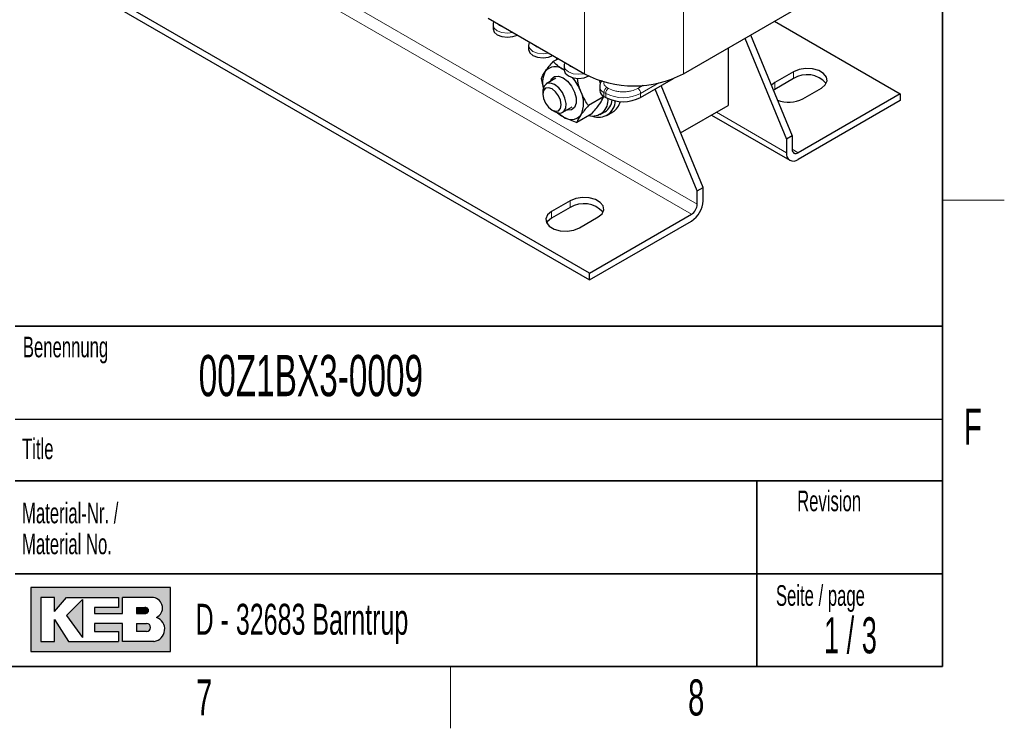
# Model space of a CAD drawing. Header units: millimetres. Extents: x 5 to 418, y 2 to 292.
# Tile 23 of 32: x 318 to 414, y 6 to 75. Entities that reach past the tile are written whole.
import ezdxf

# ---------------------------------------------------------------- set-up
doc = ezdxf.new("R2010")
doc.units = ezdxf.units.MM
doc.layers.add('SLD-0', color=7, linetype='Continuous')
doc.styles.add('SLDTEXTSTYLE0', font='TXT', dxfattribs={"width": 0.605})
doc.styles.add('SLDTEXTSTYLE1', font='TXT', dxfattribs={"width": 0.563})

# ---------------------------------------------------------------- blocks, each defined once
blk = doc.blocks.new('SW_NOTE_0_2')
at = {"layer": 'SLD-0', "color": 0, "char_height": 2, "attachment_point": 1, "style": 'SLDTEXTSTYLE0'}
for s, insert in [('Material-Nr. /', (0, 2.5781354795)), ('Material No.', (0, -0.4218645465))]:
    blk.add_mtext(s, dxfattribs=dict(at, insert=insert))

msp = doc.modelspace()

# ---------------------------------------------------------------- hatches: boundary and pattern name
at = {"linetype": 'Continuous'}
h = msp.add_hatch(color=7, dxfattribs=at)
h.paths.add_polyline_path([(319.519086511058, 13.45626988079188), (333.083981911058, 13.45626988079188), (333.083981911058, 19.65736492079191), (319.519086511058, 19.65736492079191)], flags=0)
edge = h.paths.add_edge_path(flags=0)
edge.add_arc((331.3188604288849, 15.61738520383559), 1.20464082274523, -81.72003226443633, 70.1709600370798, ccw=False)
edge.add_line((331.4923410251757, 14.42530131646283), (331.480008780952, 14.42519098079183))
edge.add_line((331.480008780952, 14.42519098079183), (328.4331606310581, 14.42519098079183))
edge.add_line((328.4331606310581, 14.42519098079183), (328.4331606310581, 16.16924896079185))
edge.add_line((328.4331606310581, 16.16924896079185), (325.7201815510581, 16.16924896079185))
edge.add_line((325.7201815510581, 16.16924896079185), (325.7201815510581, 15.39411208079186))
edge.add_line((325.7201815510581, 15.39411208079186), (328.0455921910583, 15.39411208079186))
edge.add_line((328.0455921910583, 15.39411208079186), (328.0455921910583, 14.42519098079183))
edge.add_line((328.0455921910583, 14.42519098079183), (323.2009866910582, 14.42519098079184))
edge.add_line((323.2009866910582, 14.42519098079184), (321.8444971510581, 16.55681740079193))
edge.add_line((321.8444971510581, 16.55681740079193), (321.8444971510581, 14.42519098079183))
edge.add_line((321.8444971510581, 14.42519098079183), (320.4880076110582, 14.42519098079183))
edge.add_line((320.4880076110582, 14.42519098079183), (320.4880076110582, 18.68844382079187))
edge.add_line((320.4880076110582, 18.68844382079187), (321.8444971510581, 18.68844382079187))
edge.add_line((321.8444971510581, 18.68844382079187), (321.8444971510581, 17.33195428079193))
edge.add_line((321.8444971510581, 17.33195428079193), (323.0072024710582, 18.68844382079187))
edge.add_line((323.0072024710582, 18.68844382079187), (328.0455921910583, 18.68844382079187))
edge.add_line((328.0455921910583, 18.68844382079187), (328.0455921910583, 17.71952272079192))
edge.add_line((328.0455921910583, 17.71952272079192), (325.7201815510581, 17.71952272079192))
edge.add_line((325.7201815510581, 17.71952272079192), (325.7201815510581, 17.13817006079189))
edge.add_line((325.7201815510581, 17.13817006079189), (328.4331606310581, 17.13817006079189))
edge.add_line((328.4331606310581, 17.13817006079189), (328.4331606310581, 18.68844382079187))
edge.add_line((328.4331606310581, 18.68844382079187), (331.4242487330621, 18.68844382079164))
edge.add_line((331.4242487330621, 18.68844382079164), (331.4256482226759, 18.68844382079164))
edge.add_line((331.4256482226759, 18.68844382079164), (331.4259454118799, 18.68845828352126))
edge.add_arc((331.2860949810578, 17.67430640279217), 1.023749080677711, -64.45894120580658, 82.14849338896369, ccw=False)
msp.add_hatch(color=7, dxfattribs=at).paths.add_polyline_path([(324.5574762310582, 14.81275942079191), (324.557476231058, 18.49465960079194), (323.0072024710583, 16.94438584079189)], flags=0)
h = msp.add_hatch(color=7, dxfattribs=at)
edge = h.paths.add_edge_path(flags=0)
edge.add_line((329.7896501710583, 17.13817006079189), (330.6013652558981, 17.13817006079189))
edge.add_arc((330.6568434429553, 17.42884639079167), 0.2959232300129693, 259.1945394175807, 460.8054605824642)
edge.add_line((330.6013652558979, 17.71952272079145), (329.7896501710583, 17.71952272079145))
edge.add_line((329.7896501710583, 17.71952272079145), (329.7896501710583, 17.13817006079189))
h = msp.add_hatch(color=7, dxfattribs=at)
edge = h.paths.add_edge_path(flags=0)
edge.add_line((329.7896501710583, 15.39411208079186), (330.7588584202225, 15.39411208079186))
edge.add_arc((330.7588584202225, 15.78168052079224), 0.3875684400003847, 270.0000000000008, 450.0000000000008)
edge.add_line((330.7588584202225, 16.16924896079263), (330.7386620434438, 16.16924896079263))
edge.add_line((330.7386620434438, 16.16924896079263), (329.7896501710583, 16.16924896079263))
edge.add_line((329.7896501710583, 16.16924896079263), (329.7896501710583, 15.39411208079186))

# ---------------------------------------------------------------- linework, layer by layer
at = {"color": 7, "linetype": 'Continuous', "lineweight": 18}
for p, q in [((373.251692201, 99.1590128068), (373.251692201, 69.5022505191)), ((382.8683444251, 99.1590128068), (382.8683444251, 69.5022505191)), ((327.6291626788, 89.5022003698), (384.1977051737, 56.8458758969)), ((383.6320197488, 55.8660800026), (327.0634772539, 88.5224044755)), ((393.5315146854, 69.0264726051), (393.5315146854, 69.6797052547)), ((375.5992867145, 68.0817004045), (375.429581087, 68.1796693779)), ((378.9560670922, 68.3867122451), (378.4277138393, 68.0817004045)), ((380.4693866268, 68.6071534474), (378.7105565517, 67.5918024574)), ((391.7213213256, 67.981470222), (391.7213213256, 68.6347028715)), ((375.316444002, 67.5918024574), (375.1467383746, 67.6897714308)), ((375.1467383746, 67.6897714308), (375.1467383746, 67.2978318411)), ((375.316444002, 67.5918024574), (375.316444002, 67.1998628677)), ((378.7105565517, 67.5918024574), (378.7105565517, 67.1998628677)), ((386.0642831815, 65.761158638), (392.8526921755, 61.8422935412)), ((393.4183776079, 62.1687506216), (393.9840630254, 61.8421873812)), ((371.8657629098, 56.519100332), (371.8657629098, 57.1723329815)), ((370.05556955, 55.4740979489), (370.05556955, 56.1273305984))]:
    msp.add_line(p, q, dxfattribs=at)
at = {"color": 7, "linetype": 'Continuous', "lineweight": 25}
for p, q in [((373.7325248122, 50.1512232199), (317.1639823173, 82.8075476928)), ((317.1639823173, 82.1543150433), (373.7325248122, 49.4979905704)), ((382.8683444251, 69.5022505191), (393.3335247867, 75.5436705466)), ((363.9178826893, 74.8905440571), (373.251692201, 69.5022505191)), ((391.6911705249, 74.5955596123), (403.883557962, 67.5570441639)), ((364.3846445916, 74.2373644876), (364.3846445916, 73.8454248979)), ((388.8165361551, 72.9360685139), (392.8526921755, 63.1487588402)), ((389.38222158, 73.2626317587), (393.4183776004, 63.475322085)), ((367.8353256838, 72.2453286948), (367.8353256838, 71.8533891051)), ((387.195837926, 72.0004593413), (387.195837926, 66.4143912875)), ((370.7232009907, 70.9619174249), (370.2206826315, 70.6718197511)), ((370.5403241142, 70.8563448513), (370.5973874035, 71.0345480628)), ((371.286006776, 69.8614388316), (371.1869403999, 69.9098388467)), ((371.2861524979, 69.8496926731), (371.1869403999, 69.9098388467)), ((371.286006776, 70.2532929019), (371.286006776, 69.8613533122)), ((369.2837634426, 68.1238752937), (369.0775874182, 69.0454002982)), ((370.4776193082, 69.061513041), (369.5551649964, 68.5289915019)), ((374.7117765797, 68.8218418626), (374.7910148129, 68.5304426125)), ((378.7105565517, 67.1998628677), (381.8847910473, 69.0323094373)), ((393.5315146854, 69.6797052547), (391.7213213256, 68.6347028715)), ((393.5315146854, 69.0264726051), (391.7213213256, 67.981470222)), ((374.7366878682, 68.2612571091), (374.7366878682, 67.8693175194)), ((384.1977051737, 58.1523411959), (380.1289556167, 68.0186872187)), ((384.7633905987, 58.4789044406), (380.6946410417, 68.3452504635)), ((391.7213213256, 68.6347028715), (391.3945511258, 68.3829164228)), ((391.7213213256, 67.981470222), (391.5936642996, 67.9000851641)), ((394.4366113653, 67.0671992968), (396.2468047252, 68.11220168)), ((369.2237291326, 67.7964398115), (369.2237291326, 67.5159219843)), ((375.1064867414, 67.2466512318), (373.6499682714, 66.4058210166)), ((375.1467383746, 67.2978318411), (375.316444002, 67.1998628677)), ((403.883557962, 67.5570441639), (393.9840630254, 61.8421873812)), ((403.883557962, 66.9038115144), (393.9840630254, 61.1889547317)), ((403.883557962, 67.5570441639), (403.883557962, 66.9038115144)), ((370.1119937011, 65.9772359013), (370.3549161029, 65.8369541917)), ((371.1550349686, 65.7576351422), (372.0774892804, 66.2901566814)), ((382.5878950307, 63.7542824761), (387.195837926, 66.4143912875)), ((373.9633915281, 65.6202317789), (372.5068730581, 64.7794015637)), ((374.7969874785, 65.550751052), (375.2495358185, 65.8120016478)), ((375.449519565, 65.4655821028), (376.0152049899, 65.7921453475)), ((385.5955239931, 65.4905497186), (393.1841280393, 61.1097418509)), ((393.4183776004, 63.475322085), (392.8526921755, 63.1487588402)), ((392.8526921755, 63.1487588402), (392.8526921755, 61.8422935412)), ((393.4183776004, 63.475322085), (393.4183776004, 62.1688567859)), ((384.1977051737, 58.1523411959), (384.7633905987, 58.4789044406)), ((384.7633905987, 57.1724391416), (384.7633905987, 58.4789044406)), ((384.1977051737, 56.8458758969), (384.1977051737, 58.1523411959)), ((371.8657629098, 57.1723329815), (370.05556955, 56.1273305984)), ((371.8657629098, 56.519100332), (370.05556955, 55.4740979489)), ((372.7708595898, 54.5598270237), (374.5810529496, 55.6048294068)), ((373.7325248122, 50.1512232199), (383.6320197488, 55.8660800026)), ((373.7325248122, 49.4979905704), (383.6320197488, 55.2128473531)), ((373.7325248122, 49.4979905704), (373.7325248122, 50.1512232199))]:
    msp.add_line(p, q, dxfattribs=at)
at = {"color": 7, "linetype": 'Continuous', "lineweight": 18, "flags": 128}
for points in [[(366.3361434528, 73.4945118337), (366.320401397, 73.4906824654), (365.7846445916, 73.4291616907), (365.2488877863, 73.4906824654), (364.794695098, 73.6658788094), (364.4912132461, 73.9280786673), (364.3846445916, 74.2373644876), (364.3846814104, 74.2432259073)], [(369.786824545, 71.5024760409), (369.7710824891, 71.4986466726), (369.2353256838, 71.4371258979), (368.6995688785, 71.4986466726), (368.2453761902, 71.6738430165), (367.9418943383, 71.9360428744), (367.8353256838, 72.2453286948), (367.8353625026, 72.2511901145)], [(373.2375056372, 69.510440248), (373.2217635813, 69.5066108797), (372.686006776, 69.445090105), (372.1502499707, 69.5066108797), (371.6960572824, 69.6818072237), (371.3925754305, 69.9440070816), (371.286006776, 70.2532929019), (371.2860435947, 70.2591543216)]]:
    msp.add_lwpolyline(points, dxfattribs=at)
at = {"color": 7, "linetype": 'Continuous', "lineweight": 25, "flags": 128}
for points in [[(364.3846445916, 73.8454248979), (364.4912132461, 73.5361390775), (364.794695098, 73.2739392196), (365.2488877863, 73.0987428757), (365.7846445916, 73.037222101), (366.320401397, 73.0987428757), (366.7460096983, 73.2579010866)], [(367.8353256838, 71.8533891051), (367.9418943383, 71.5441032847), (368.2453761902, 71.2819034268), (368.6995688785, 71.1067070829), (369.2353256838, 71.0451863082), (369.7710824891, 71.1067070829), (370.1966907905, 71.2658652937)], [(371.286006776, 69.8613533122), (371.3925754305, 69.5520674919), (371.6960572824, 69.289867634), (372.1502499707, 69.11467129), (372.686006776, 69.0531505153), (373.2217635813, 69.11467129), (373.6759562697, 69.289867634)], [(396.2468047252, 68.11220168), (396.6292706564, 68.4275265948), (396.8018535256, 68.7993507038), (396.7437372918, 69.1828265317), (396.4619316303, 69.5317012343), (395.9904264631, 69.8038953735), (395.3860922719, 69.9665783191), (394.7218206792, 70.0001281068), (394.0777326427, 69.900498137), (393.5315146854, 69.6797052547)], [(369.9512148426, 68.7576262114), (370.0712236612, 69.0114655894), (370.3588250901, 69.2412319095), (370.746309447, 69.27587885), (371.1869403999, 69.1112274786), (371.6275713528, 68.7671371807), (372.0150557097, 68.2851103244), (372.3026571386, 67.7232864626), (372.4556866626, 67.1494298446), (372.4556866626, 66.6327560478), (372.3026571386, 66.2355835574), (372.0150557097, 66.0058172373), (371.6275713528, 65.9711702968), (371.5510848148, 65.9862698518)], [(370.3550999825, 68.4497786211), (369.9464016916, 68.5974924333), (369.5929003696, 68.5488112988), (369.3423383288, 68.3103098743), (369.2285553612, 67.9141990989), (369.2237291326, 67.7964398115)], [(370.1121380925, 68.0289562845), (369.7721587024, 68.1471300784), (369.4839380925, 68.0911287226), (369.291355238, 67.8694779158), (369.2237291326, 67.5159219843), (369.291355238, 67.0842866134), (369.4839380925, 66.6402843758), (369.7721587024, 66.2515105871), (370.1121380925, 65.9771525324), (370.4521174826, 65.8589787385), (370.7403380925, 65.9149800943), (370.932920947, 66.136630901), (371.0005470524, 66.4901868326), (370.932920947, 66.9218222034), (370.7403380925, 67.3658244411), (370.4521174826, 67.7545982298), (370.1121380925, 68.0289562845)], [(370.3549161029, 65.8369541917), (370.5629888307, 65.7390813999), (370.9506899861, 65.6887073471), (371.2579534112, 65.8347858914), (371.4432814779, 66.1575883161), (371.4816446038, 66.6135183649), (371.3678616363, 67.1410001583), (371.1172995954, 67.6687943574), (370.7637982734, 68.1256194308), (370.3550999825, 68.4497786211), (370.3550999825, 68.4497786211)], [(370.6826916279, 65.703699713), (370.9285117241, 65.5059577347), (371.1869403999, 65.3372103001)], [(374.5810529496, 55.6048294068), (374.9635188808, 55.9201543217), (375.1361017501, 56.2919784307), (375.0779855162, 56.6754542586), (374.7961798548, 57.0243289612), (374.3246746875, 57.2965231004), (373.7203404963, 57.459206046), (373.0560689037, 57.4927558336), (372.4119808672, 57.3931258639), (371.8657629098, 57.1723329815)], [(370.05556955, 56.1273305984), (369.6731036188, 55.8120056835), (369.5005207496, 55.4401815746), (369.5586369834, 55.0567057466), (369.8404426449, 54.707831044), (370.3119478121, 54.4356369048), (370.9162820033, 54.2729539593), (371.580553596, 54.2394041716), (372.2246416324, 54.3390341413), (372.7708595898, 54.5598270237)], [(370.05556955, 55.4740979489), (369.6731036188, 55.158773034), (369.5784677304, 55.0169624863)]]:
    msp.add_lwpolyline(points, dxfattribs=at)
at = {"color": 7, "linetype": 'Continuous', "lineweight": 25}
for centre, radius, start, end in [((371.3188025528, 68.7097991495), 2.122548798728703, 150.4524818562, 195.3781310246), ((370.4080147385, 68.9564192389), 1.23115154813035, 50.7518319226, 139.4672041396), ((368.4714647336, 66.0553966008), 4.752821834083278, 21.234989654, 40.2770141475), ((378.060018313, 78.7313040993), 10.40650902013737, 242.4805390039, 297.5194609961), ((394.8548532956, 66.8924139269), 2.511061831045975, 41.8986013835, 121.8032224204), ((375.4373277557, 67.939186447), 0.7041149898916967, 185.6947992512, 245.6253417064), ((370.6151212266, 66.6336823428), 2.556309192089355, 333.4364295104, 26.5635704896), ((374.0409265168, 66.909085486), 1.51020747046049, 255.5129995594, 6.7113386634), ((374.38345218, 67.1324903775), 1.579174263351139, 303.2601127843, 352.9023455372), ((377.0135002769, 70.4751694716), 3.688852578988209, 242.6096722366, 297.3903277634), ((393.0687004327, 69.7425196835), 3.004749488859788, 248.9706607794, 297.080993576), ((374.6224985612, 66.9172625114), 1.629865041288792, 249.2688205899, 358.1885034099), ((375.1079965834, 67.206200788), 1.680053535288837, 302.6828081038, 346.1193272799), ((371.9658660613, 66.2906299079), 1.231151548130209, 230.7518319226, 319.4672041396), ((393.7632370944, 62.1129150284), 0.3493673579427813, 170.7859630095, 309.2032852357), ((393.5424111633, 61.7304100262), 0.6987347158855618, 170.7859630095, 309.2032852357), ((373.1891015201, 54.3850416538), 2.511061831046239, 41.8986013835, 121.8032224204), ((382.3070448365, 57.2842165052), 2.458887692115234, 302.60547834, 357.3945215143), ((382.9695322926, 56.9017645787), 1.229443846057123, 302.60547834, 357.3945215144)]:
    msp.add_arc(centre, radius, start, end, dxfattribs=at)
at = {"color": 7, "linetype": 'Continuous', "lineweight": 18}
for centre, radius, start, end in [((375.4060886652, 68.3086832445), 0.6710546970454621, 184.0236367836, 247.2642495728), ((375.7608248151, 67.6618270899), 0.6147219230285, 122.60547834, 177.3945215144), ((375.9305304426, 67.5638581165), 0.6147219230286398, 122.60547834, 177.3945215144), ((378.0964701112, 67.5638581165), 0.6147219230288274, 2.6054784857, 57.39452166), ((377.0135002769, 70.8671090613), 3.688852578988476, 242.6096722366, 297.3903277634)]:
    msp.add_arc(centre, radius, start, end, dxfattribs=at)
at = {"color": 7, "linetype": 'Continuous', "lineweight": 25}
for points, knots in [([(364.4721312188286, 74.57058319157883), (364.4616375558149, 74.55528855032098), (364.3972623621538, 74.46146092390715), (364.3934253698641, 74.34444125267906), (364.3902138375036, 74.24649670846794)], [0, 0, 0, 0, 0.1630078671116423, 1, 1, 1, 1]), ([(367.922812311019, 72.57854739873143), (367.9123186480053, 72.56325275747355), (367.8479434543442, 72.46942513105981), (367.8441064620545, 72.35240545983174), (367.840894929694, 72.25446091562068)], [0, 0, 0, 0, 0.1630078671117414, 1, 1, 1, 1]), ([(369.0775874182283, 69.0454002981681), (369.1209835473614, 69.14893627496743), (369.2085714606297, 69.35790652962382), (369.3838581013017, 69.6228492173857), (369.4722975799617, 69.75652394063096)], [0, 0, 0, 0, 0.4954579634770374, 1, 1, 1, 1]), ([(369.4722975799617, 69.75652394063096), (369.4860180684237, 69.77589648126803), (369.6815384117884, 70.05195996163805), (369.9609129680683, 70.37315983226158), (370.2206826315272, 70.67181975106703)], [0, 0, 0, 0, 0.0701742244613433, 1, 1, 1, 1]), ([(371.18694039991, 69.9098388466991), (371.1600289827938, 69.92557828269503), (370.7765346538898, 70.14986912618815), (370.4885024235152, 70.42033427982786), (370.2206826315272, 70.67181975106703)], [0, 0, 0, 0, 0.0701742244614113, 1, 1, 1, 1]), ([(371.3734934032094, 70.58651160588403), (371.3629997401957, 70.57121696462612), (371.2986245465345, 70.47738933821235), (371.2947875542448, 70.36036966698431), (371.2915760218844, 70.26242512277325)], [0, 0, 0, 0, 0.1630078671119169, 1, 1, 1, 1]), ([(372.9015832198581, 67.77683947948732), (372.8616874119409, 67.88398932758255), (372.7077889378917, 68.29732092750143), (372.6285784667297, 68.74137526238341), (372.5699020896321, 69.07031535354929)], [0, 0, 0, 0, 0.2592345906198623, 1, 1, 1, 1]), ([(374.9647515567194, 68.8065947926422), (374.9616346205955, 68.8040121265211), (374.8798410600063, 68.73623869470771), (374.7749230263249, 68.55393030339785), (374.7520204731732, 68.35866389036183), (374.7406807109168, 68.26198145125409)], [0, 0, 0, 0, 0.0196092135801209, 0.5145782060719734, 0.9999999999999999, 0.9999999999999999, 0.9999999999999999, 0.9999999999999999]), ([(373.6499682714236, 66.4058210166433), (373.5955143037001, 66.4843246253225), (373.3048806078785, 66.90331693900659), (373.0823885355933, 67.38522395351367), (372.9015832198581, 67.77683947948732)], [0, 0, 0, 0, 0.1873628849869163, 1, 1, 1, 1]), ([(374.7117765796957, 66.53552758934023), (374.7251440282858, 66.5546963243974), (374.9156334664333, 66.82785552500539), (375.0145301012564, 67.04486770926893), (375.106486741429, 67.24665123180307)], [0, 0, 0, 0, 0.0701742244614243, 1, 1, 1, 1]), ([(373.6499682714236, 66.4058210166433), (373.5077207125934, 66.2452193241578), (373.2206175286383, 65.92107135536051), (373.0085700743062, 65.63490710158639), (372.9015832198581, 65.49052520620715)], [0, 0, 0, 0, 0.4954579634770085, 1, 1, 1, 1]), ([(373.9633915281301, 65.62023177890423), (374.1056390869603, 65.78083347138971), (374.3927422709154, 66.10498144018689), (374.6047897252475, 66.39114569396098), (374.7117765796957, 66.53552758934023)], [0, 0, 0, 0, 0.4954579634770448, 1, 1, 1, 1]), ([(370.5969184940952, 65.75290395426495), (370.6151941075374, 65.73578275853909), (370.7782472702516, 65.5830291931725), (370.9947256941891, 65.4528227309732), (371.1869403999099, 65.33721030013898)], [0, 0, 0, 0, 0.1120837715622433, 1, 1, 1, 1]), ([(371.1869403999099, 65.33721030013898), (371.214204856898, 65.32167466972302), (371.6027300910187, 65.10028810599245), (372.0712402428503, 64.93401063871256), (372.5068730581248, 64.77940156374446)], [0, 0, 0, 0, 0.0701742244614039, 1, 1, 1, 1]), ([(372.9015832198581, 65.49052520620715), (372.888215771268, 65.47135647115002), (372.6977263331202, 65.19819727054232), (372.5988296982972, 64.9811850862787), (372.5068730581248, 64.77940156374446)], [0, 0, 0, 0, 0.0701742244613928, 1, 1, 1, 1])]:
    msp.add_open_spline(points, degree=3, knots=knots, dxfattribs=at)
at = {"color": 7, "linetype": 'Continuous', "lineweight": 18}
for points, knots in [([(365.4077521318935, 74.03046073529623), (365.4009716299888, 74.03167481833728), (365.2748079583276, 74.05426505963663), (365.0674115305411, 74.14992633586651), (364.9016723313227, 74.26965252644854), (364.8625681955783, 74.34248850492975), (364.8604673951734, 74.34640148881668)], [0, 0, 0, 0, 0.0268721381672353, 0.5000054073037, 0.9731386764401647, 1, 1, 1, 1]), ([(368.8584332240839, 72.03842494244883), (368.8516527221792, 72.03963902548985), (368.7254890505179, 72.06222926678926), (368.5180926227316, 72.15789054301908), (368.352353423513, 72.27761673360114), (368.3132492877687, 72.35045271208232), (368.3111484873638, 72.35436569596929)], [0, 0, 0, 0, 0.0268721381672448, 0.5000054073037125, 0.9731386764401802, 1, 1, 1, 1]), ([(372.3091143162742, 70.04638914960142), (372.3023338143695, 70.04760323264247), (372.1761701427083, 70.07019347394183), (371.9687737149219, 70.16585475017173), (371.8030345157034, 70.28558094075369), (371.763930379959, 70.35841691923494), (371.7618295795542, 70.36232990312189)], [0, 0, 0, 0, 0.0268721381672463, 0.5000054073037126, 0.9731386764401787, 1, 1, 1, 1]), ([(375.4295810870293, 68.17966937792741), (375.3502814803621, 68.23646228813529), (375.2277903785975, 68.32418814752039), (375.1501385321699, 68.4703271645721), (375.132015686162, 68.58751320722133), (375.1392309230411, 68.67483409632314), (375.1647957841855, 68.71907730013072), (375.1688122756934, 68.72602834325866)], [0, 0, 0, 0, 0.3657157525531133, 0.5649072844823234, 0.7636805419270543, 0.962871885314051, 1, 1, 1, 1]), ([(378.4277138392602, 68.08170040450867), (378.2308768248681, 67.99000032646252), (377.926886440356, 67.8483809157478), (377.4212103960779, 67.75978982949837), (377.0133579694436, 67.73539988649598), (376.6056455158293, 67.75980918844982), (376.0999999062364, 67.84843085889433), (375.7961231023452, 67.98999933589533), (375.5992867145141, 68.0817004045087)], [0, 0, 0, 0, 0.2394429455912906, 0.3697899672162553, 0.5000000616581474, 0.6303470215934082, 0.7605570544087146, 1, 1, 1, 1])]:
    msp.add_open_spline(points, degree=3, knots=knots, dxfattribs=at)
at = {"layer": 'SLD-0', "lineweight": 35}
for p, q in [((408, 12), (408, 282.5)), ((318, 45), (408, 45)), ((408, 45), (408, 12)), ((408, 30), (318, 30)), ((390, 12), (390, 30)), ((318, 21), (390, 21)), ((390, 21), (408, 21)), ((26, 12), (408, 12)), ((408, 12), (318, 12))]:
    msp.add_line(p, q, dxfattribs=at)
at = {"layer": 'SLD-0', "lineweight": 18}
for p, q in [((408, 57.25), (414, 57.25)), ((360.25, 6), (360.25, 12))]:
    msp.add_line(p, q, dxfattribs=at)
at = {"layer": 'SLD-0'}
for p, q in [((318, 36), (408, 36)), ((331.4242487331, 18.6884438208), (331.4256482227, 18.6884438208)), ((331.4256482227, 18.6884438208), (331.4259454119, 18.6884582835)), ((331.480008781, 14.4251909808), (331.4923410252, 14.4253013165))]:
    msp.add_line(p, q, dxfattribs=at)
at = {"layer": 'SLD-0', "linetype": 'Continuous'}
for p, q in [((333.0839819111, 19.6573649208), (319.5190865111, 19.6573649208)), ((319.5190865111, 19.6573649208), (319.5190865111, 13.4562698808)), ((333.0839819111, 13.4562698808), (333.0839819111, 19.6573649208)), ((321.8444971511, 18.6884438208), (320.4880076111, 18.6884438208)), ((320.4880076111, 18.6884438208), (320.4880076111, 14.4251909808)), ((321.8444971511, 17.3319542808), (323.0072024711, 18.6884438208)), ((321.8444971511, 17.3319542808), (321.8444971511, 18.6884438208)), ((323.0072024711, 18.6884438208), (328.0455921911, 18.6884438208)), ((324.5574762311, 18.4946596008), (323.0072024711, 16.9443858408)), ((324.5574762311, 18.4946596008), (324.5574762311, 14.8127594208)), ((328.0455921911, 18.6884438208), (328.0455921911, 17.7195227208)), ((331.4242487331, 18.6884438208), (328.4331606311, 18.6884438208)), ((328.4331606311, 17.1381700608), (328.4331606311, 18.6884438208)), ((331.4242487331, 18.6884438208), (331.4256482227, 18.6884438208)), ((331.4256482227, 18.6884438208), (331.4259454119, 18.6884582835)), ((325.7201815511, 17.7195227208), (325.7201815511, 17.1381700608)), ((328.0455921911, 17.7195227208), (325.7201815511, 17.7195227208)), ((329.7896501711, 17.7195227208), (330.6013652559, 17.7195227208)), ((329.7896501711, 17.7195227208), (329.7896501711, 17.1381700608)), ((321.8444971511, 14.4251909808), (321.8444971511, 16.5568174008)), ((321.8444971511, 16.5568174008), (323.2009866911, 14.4251909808)), ((323.0072024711, 16.9443858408), (324.5574762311, 14.8127594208)), ((325.7201815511, 17.1381700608), (328.4331606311, 17.1381700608)), ((329.7896501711, 17.1381700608), (330.6013652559, 17.1381700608)), ((325.7201815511, 16.1692489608), (325.7201815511, 15.3941120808)), ((328.4331606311, 16.1692489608), (325.7201815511, 16.1692489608)), ((325.7201815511, 15.3941120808), (328.0455921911, 15.3941120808)), ((328.0455921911, 15.3941120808), (328.0455921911, 14.4251909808)), ((328.4331606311, 14.4251909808), (328.4331606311, 16.1692489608)), ((329.7896501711, 16.1692489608), (330.7588584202, 16.1692489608)), ((329.7896501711, 16.1692489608), (329.7896501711, 15.3941120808)), ((330.7588584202, 15.3941120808), (329.7896501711, 15.3941120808)), ((330.7386620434, 16.1692489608), (330.7588584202, 16.1692489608)), ((320.4880076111, 14.4251909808), (321.8444971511, 14.4251909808)), ((323.2009866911, 14.4251909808), (328.0455921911, 14.4251909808)), ((331.480008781, 14.4251909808), (328.4331606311, 14.4251909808)), ((331.480008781, 14.4251909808), (331.4923410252, 14.4253013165)), ((319.5190865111, 13.4562698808), (333.0839819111, 13.4562698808))]:
    msp.add_line(p, q, dxfattribs=at)
for centre, radius, start, end in [((331.2860949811, 17.6743064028), 1.023749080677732, 295.5410587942, 82.148493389), ((330.656843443, 17.4288463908), 0.2959232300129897, 259.1945394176, 100.8054605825), ((331.3188604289, 15.6173852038), 1.204640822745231, 278.2799677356, 70.1709600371), ((330.7588584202, 15.7816805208), 0.3875684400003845, 270, 90)]:
    msp.add_arc(centre, radius, start, end, dxfattribs=at)

# ---------------------------------------------------------------- block references
at = {"layer": 'SLD-0'}
msp.add_blockref('SW_NOTE_0_2', (318.6797653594, 25.3096913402), dxfattribs=at)

# ---------------------------------------------------------------- texts
for s, insert, char_height, attachment_point, style in [('Benennung', (318.7636716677, 43.9908879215), 2, 1, 'SLDTEXTSTYLE0'), ('00Z1BX3-0009', (335.8241965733, 42.2175692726), 4, 1, 'SLDTEXTSTYLE0'), ('F', (410.9536166, 37.0010772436), 3.5, 2, 'SLDTEXTSTYLE0'), ('Title', (318.6797653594, 34.1107265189), 2, 1, 'SLDTEXTSTYLE0'), ('Revision', (393.8965220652, 29.0591225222), 2, 1, 'SLDTEXTSTYLE0'), ('Seite / page', (391.8390568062, 19.8830679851), 2, 1, 'SLDTEXTSTYLE0'), ('D - 32683 Barntrup', (335.5202035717, 18.0786992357), 3, 1, 'SLDTEXTSTYLE0'), ('1 / 3', (399.068396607, 16.7706515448), 3.5, 2, 'SLDTEXTSTYLE1'), ('7', (336.3527123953, 10.7429955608), 3.5, 2, 'SLDTEXTSTYLE0'), ('8', (384.1027123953, 10.7429955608), 3.5, 2, 'SLDTEXTSTYLE0')]:
    msp.add_mtext(s, dxfattribs=dict(at, insert=insert, char_height=char_height, attachment_point=attachment_point, style=style))

doc.saveas('drawing.dxf')
